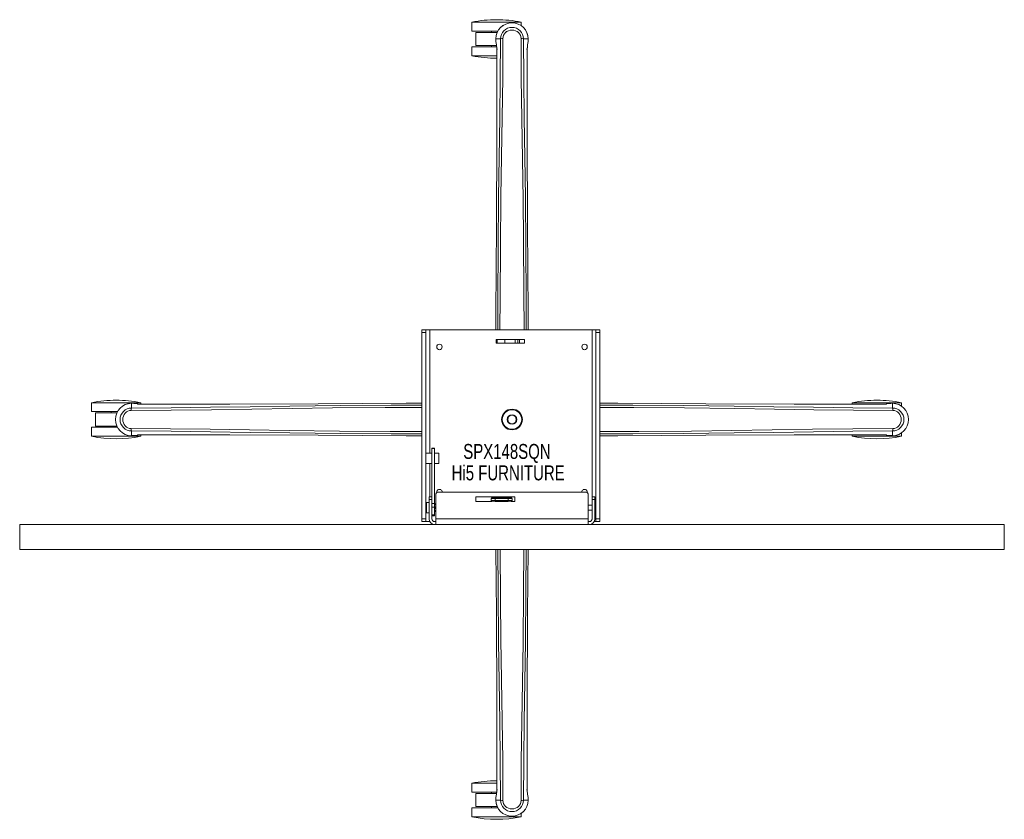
# Model space of a CAD drawing. Header units: inches. Extents: x 21.7 to 69.2, y 19.6 to 58.2.
import ezdxf

# ---------------------------------------------------------------- set-up
doc = ezdxf.new("R2010")
doc.units = ezdxf.units.IN
doc.header["$MEASUREMENT"] = 0
doc.linetypes.add('SLD-Solid', pattern=[0])
doc.layers.add('HI5-SYMBOLTEXT', color=5, linetype='SLD-Solid')
doc.styles.add('SLDTEXTSTYLE0', font='TXT', dxfattribs={"width": 0.75})

# ---------------------------------------------------------------- blocks, each defined once
blk = doc.blocks.new('SW_NOTE_0')
at = {"layer": 'HI5-SYMBOLTEXT', "color": 0, "char_height": 0.72, "attachment_point": 1, "style": 'SLDTEXTSTYLE0'}
for s, insert in [('SPX148SQN', (0, 0.928)), ('Hi5 FURNITURE', (-0.563, -0.107))]:
    blk.add_mtext(s, dxfattribs=dict(at, insert=insert))

msp = doc.modelspace()

# ---------------------------------------------------------------- linework, layer by layer
at = {"color": 7, "linetype": 'SLD-Solid', "lineweight": 15}
for p, q in [((43.488, 58.047), (43.488, 57.614)), ((45.863, 58.047), (43.488, 58.047)), ((45.863, 57.879), (45.863, 58.047)), ((44.738, 57.614), (43.488, 57.614)), ((43.676, 57.551), (43.676, 56.921)), ((43.676, 57.551), (44.707, 57.551)), ((44.426, 57.614), (44.426, 57.551)), ((44.641, 57.241), (44.642, 57.163)), ((44.645, 57.241), (44.641, 57.241)), ((44.642, 57.241), (44.643, 57.162)), ((44.642, 57.163), (44.642, 57.163)), ((44.643, 57.116), (44.643, 57.111)), ((44.698, 57.241), (44.645, 57.241)), ((44.721, 57.241), (44.698, 57.241)), ((44.867, 57.241), (44.721, 57.241)), ((44.867, 57.241), (44.867, 57.241)), ((45.975, 57.241), (45.975, 57.241)), ((45.975, 57.241), (46.143, 57.24)), ((46.143, 57.24), (46.196, 57.241)), ((46.2, 57.241), (46.196, 57.241)), ((46.198, 57.162), (46.199, 57.241)), ((46.199, 57.116), (46.199, 57.111)), ((46.2, 57.241), (46.2, 57.163)), ((46.2, 57.163), (46.2, 57.163)), ((43.488, 56.859), (43.488, 56.426)), ((44.68, 56.859), (43.488, 56.859)), ((44.675, 56.921), (43.676, 56.921)), ((44.426, 56.921), (44.426, 56.859)), ((44.673, 56.939), (44.67, 56.957)), ((44.685, 56.135), (44.685, 56.743)), ((46.157, 56.743), (46.157, 56.169)), ((44.687, 56.426), (43.488, 56.426)), ((41.071, 43.212), (41.271, 43.212)), ((41.071, 43.082), (41.071, 43.212)), ((41.071, 43.082), (41.271, 43.082)), ((41.071, 34.092), (41.071, 43.082)), ((41.271, 43.212), (41.271, 43.082)), ((41.451, 43.212), (41.271, 43.212)), ((41.271, 43.082), (41.271, 34.092)), ((41.451, 37.262), (41.451, 43.212)), ((49.281, 43.212), (41.451, 43.212)), ((44.651, 42.572), (44.651, 42.752)), ((44.651, 42.752), (44.711, 42.752)), ((44.711, 42.752), (44.711, 42.572)), ((44.711, 42.752), (45.071, 42.752)), ((45.071, 42.572), (45.071, 42.752)), ((45.071, 42.752), (45.082, 42.752)), ((45.082, 42.572), (45.082, 42.752)), ((45.082, 42.752), (45.58, 42.752)), ((45.58, 42.572), (45.58, 42.752)), ((45.58, 42.752), (45.706, 42.752)), ((45.706, 42.752), (45.706, 42.572)), ((45.706, 42.752), (45.776, 42.752)), ((45.776, 42.572), (45.776, 42.752)), ((45.776, 42.752), (46.026, 42.752)), ((46.026, 42.572), (46.026, 42.752)), ((49.461, 43.212), (49.281, 43.212)), ((49.281, 34.762), (49.281, 43.212)), ((49.461, 43.082), (49.461, 43.212)), ((49.661, 43.212), (49.461, 43.212)), ((49.661, 43.082), (49.461, 43.082)), ((49.461, 34.092), (49.461, 43.082)), ((49.661, 43.212), (49.661, 43.082)), ((49.661, 34.092), (49.661, 43.082)), ((44.711, 42.572), (44.651, 42.572)), ((44.711, 42.572), (45.071, 42.572)), ((45.071, 42.572), (45.082, 42.572)), ((45.58, 42.572), (45.082, 42.572)), ((45.706, 42.572), (45.58, 42.572)), ((45.706, 42.572), (45.776, 42.572)), ((46.026, 42.572), (45.776, 42.572)), ((25.139, 39.698), (25.139, 39.265)), ((27.514, 39.698), (25.139, 39.698)), ((27.067, 39.667), (27.145, 39.666)), ((27.067, 39.667), (27.067, 39.663)), ((27.067, 39.61), (27.067, 39.663)), ((27.067, 39.441), (27.067, 39.61)), ((27.067, 39.441), (27.067, 39.441)), ((27.145, 39.666), (27.145, 39.666)), ((27.192, 39.665), (27.197, 39.665)), ((27.514, 39.625), (27.514, 39.698)), ((61.837, 39.698), (61.837, 39.623)), ((64.212, 39.698), (61.837, 39.698)), ((63.472, 39.634), (63.49, 39.638)), ((63.649, 39.665), (63.645, 39.665)), ((63.697, 39.666), (63.691, 39.666)), ((63.774, 39.667), (63.696, 39.666)), ((63.696, 39.666), (63.696, 39.666)), ((63.774, 39.663), (63.774, 39.667)), ((63.775, 39.666), (63.774, 39.666)), ((63.774, 39.61), (63.774, 39.663)), ((63.774, 39.587), (63.774, 39.61)), ((63.774, 39.441), (63.774, 39.587)), ((63.774, 39.441), (63.774, 39.441)), ((64.212, 39.53), (64.212, 39.698)), ((26.389, 39.265), (25.139, 39.265)), ((25.327, 39.202), (25.327, 38.572)), ((25.327, 39.202), (26.358, 39.202)), ((26.077, 39.265), (26.077, 39.202)), ((25.139, 38.51), (25.139, 38.077)), ((26.389, 38.51), (25.139, 38.51)), ((26.358, 38.572), (25.327, 38.572)), ((26.077, 38.572), (26.077, 38.51)), ((27.514, 38.077), (25.139, 38.077)), ((27.067, 38.333), (27.067, 38.188)), ((27.067, 38.333), (27.067, 38.333)), ((27.067, 38.188), (27.067, 38.165)), ((27.067, 38.165), (27.067, 38.112)), ((27.067, 38.112), (27.067, 38.108)), ((27.067, 38.109), (27.067, 38.109)), ((27.067, 38.108), (27.145, 38.108)), ((27.145, 38.108), (27.15, 38.108)), ((27.145, 38.108), (27.145, 38.108)), ((27.192, 38.109), (27.197, 38.109)), ((27.369, 38.14), (27.351, 38.137)), ((27.514, 38.077), (27.514, 38.149)), ((61.837, 38.151), (61.837, 38.077)), ((64.212, 38.077), (61.837, 38.077)), ((63.649, 38.109), (63.645, 38.109)), ((63.774, 38.108), (63.696, 38.108)), ((63.696, 38.108), (63.696, 38.108)), ((63.774, 38.333), (63.774, 38.333)), ((63.774, 38.333), (63.774, 38.165)), ((63.774, 38.165), (63.774, 38.112)), ((63.774, 38.108), (63.774, 38.112)), ((64.212, 38.077), (64.212, 38.245)), ((41.271, 37.262), (41.451, 37.262)), ((41.451, 37.262), (41.556, 37.262)), ((41.676, 37.513), (41.556, 37.513)), ((41.556, 37.482), (41.556, 37.513)), ((41.676, 37.482), (41.556, 37.482)), ((41.556, 37.482), (41.556, 35.157)), ((41.676, 37.482), (41.676, 37.513)), ((41.676, 34.833), (41.676, 37.482)), ((41.676, 37.262), (41.891, 37.262)), ((41.891, 37.262), (41.891, 36.762)), ((41.451, 36.762), (41.271, 36.762)), ((41.556, 36.762), (41.451, 36.762)), ((41.451, 35.157), (41.451, 36.762)), ((41.891, 36.762), (41.676, 36.762)), ((41.421, 35.157), (41.556, 35.157)), ((41.421, 35.032), (41.421, 35.157)), ((41.556, 35.157), (41.556, 35.032)), ((41.741, 35.262), (41.741, 34.097)), ((48.976, 35.387), (41.866, 35.387)), ((43.681, 35.155), (45.561, 35.155)), ((43.681, 34.939), (43.681, 35.155)), ((45.561, 35.155), (45.561, 34.939)), ((49.101, 34.097), (49.101, 35.262)), ((49.286, 35.157), (49.421, 35.157)), ((49.286, 35.032), (49.286, 35.157)), ((49.421, 35.157), (49.421, 35.032)), ((41.303, 34.762), (41.271, 34.762)), ((41.421, 34.887), (41.303, 34.887)), ((41.303, 34.637), (41.303, 34.887)), ((41.421, 34.097), (41.421, 35.032)), ((41.421, 35.032), (41.556, 35.032)), ((41.556, 35.032), (41.556, 34.097)), ((41.556, 34.833), (41.676, 34.833)), ((41.676, 34.664), (41.676, 34.833)), ((41.686, 34.822), (41.676, 34.807)), ((41.686, 34.822), (41.706, 34.822)), ((41.706, 34.822), (41.741, 34.822)), ((44.454, 34.939), (43.681, 34.939)), ((44.601, 35.082), (44.421, 35.082)), ((44.421, 34.982), (44.421, 35.082)), ((44.601, 34.982), (44.421, 34.982)), ((44.421, 34.982), (44.421, 34.939)), ((44.461, 35.122), (44.601, 35.122)), ((44.461, 34.942), (44.601, 34.942)), ((44.461, 34.942), (44.461, 34.939)), ((44.601, 35.082), (44.601, 35.122)), ((44.601, 35.122), (45.241, 35.122)), ((44.601, 34.982), (44.601, 35.082)), ((45.241, 35.082), (44.601, 35.082)), ((44.601, 34.942), (44.601, 34.982)), ((45.241, 34.982), (44.601, 34.982)), ((44.601, 34.942), (45.241, 34.942)), ((45.234, 34.939), (44.607, 34.939)), ((45.241, 35.082), (45.241, 35.122)), ((45.241, 35.122), (45.381, 35.122)), ((45.421, 35.082), (45.241, 35.082)), ((45.241, 34.982), (45.241, 35.082)), ((45.241, 34.942), (45.241, 34.982)), ((45.421, 34.982), (45.241, 34.982)), ((45.241, 34.942), (45.381, 34.942)), ((45.381, 34.939), (45.381, 34.942)), ((45.561, 34.939), (45.387, 34.939)), ((45.421, 35.082), (45.421, 34.982)), ((45.421, 34.982), (45.421, 34.939)), ((49.286, 34.762), (49.101, 34.762)), ((49.286, 35.032), (49.286, 34.097)), ((49.421, 35.032), (49.286, 35.032)), ((49.421, 35.032), (49.421, 34.097)), ((49.461, 34.762), (49.421, 34.762)), ((41.271, 34.512), (41.303, 34.512)), ((41.303, 34.387), (41.303, 34.637)), ((41.303, 34.387), (41.421, 34.387)), ((41.556, 34.664), (41.676, 34.664)), ((41.676, 34.285), (41.556, 34.285)), ((41.556, 34.245), (41.676, 34.245)), ((41.676, 34.285), (41.676, 34.664)), ((41.676, 34.467), (41.686, 34.452)), ((41.676, 34.245), (41.676, 34.285)), ((41.706, 34.452), (41.686, 34.452)), ((41.741, 34.637), (41.706, 34.637)), ((41.741, 34.452), (41.706, 34.452)), ((49.101, 34.512), (49.286, 34.512)), ((49.281, 34.061), (49.281, 34.512)), ((49.421, 34.512), (49.461, 34.512)), ((21.671, 33.827), (69.171, 33.827)), ((21.671, 32.624), (21.671, 33.827)), ((41.071, 34.092), (41.271, 34.092)), ((41.071, 33.962), (41.071, 34.092)), ((41.271, 33.962), (41.071, 33.962)), ((41.271, 34.092), (41.271, 33.962)), ((41.271, 33.962), (41.451, 33.962)), ((41.451, 33.962), (41.451, 33.974)), ((41.451, 33.962), (41.457, 33.962)), ((41.691, 33.962), (41.741, 33.962)), ((41.741, 34.097), (49.101, 34.097)), ((41.741, 33.827), (41.741, 34.097)), ((49.101, 34.097), (49.101, 33.827)), ((49.151, 33.962), (49.101, 33.962)), ((49.385, 33.962), (49.461, 33.962)), ((49.461, 33.962), (49.461, 34.092)), ((49.461, 34.092), (49.661, 34.092)), ((49.661, 33.962), (49.461, 33.962)), ((49.661, 34.092), (49.661, 33.962)), ((69.171, 32.624), (69.171, 33.827)), ((21.671, 32.624), (69.171, 32.624)), ((44.685, 21.032), (44.685, 21.606)), ((46.157, 21.639), (46.157, 21.032)), ((43.488, 21.349), (43.488, 20.916)), ((44.687, 21.349), (43.488, 21.349)), ((44.681, 20.916), (43.488, 20.916)), ((44.426, 20.916), (44.426, 20.853)), ((43.676, 20.853), (43.676, 20.223)), ((43.676, 20.853), (44.678, 20.853)), ((44.641, 20.534), (44.642, 20.612)), ((44.641, 20.534), (44.645, 20.534)), ((44.642, 20.612), (44.642, 20.612)), ((44.643, 20.659), (44.643, 20.663)), ((44.643, 20.612), (44.643, 20.535)), ((44.698, 20.534), (44.645, 20.534)), ((44.867, 20.534), (44.698, 20.534)), ((44.867, 20.533), (44.867, 20.534)), ((45.975, 20.534), (46.12, 20.534)), ((45.975, 20.534), (45.975, 20.534)), ((46.12, 20.534), (46.143, 20.534)), ((46.143, 20.534), (46.196, 20.534)), ((46.168, 20.835), (46.171, 20.818)), ((46.196, 20.534), (46.2, 20.534)), ((46.199, 20.659), (46.199, 20.663)), ((46.199, 20.533), (46.199, 20.613)), ((46.2, 20.612), (46.2, 20.612)), ((46.2, 20.534), (46.2, 20.612)), ((43.488, 20.161), (43.488, 19.728)), ((44.738, 20.161), (43.488, 20.161)), ((44.707, 20.223), (43.676, 20.223)), ((44.426, 20.223), (44.426, 20.161)), ((45.863, 19.728), (43.488, 19.728)), ((45.863, 19.728), (45.863, 19.896))]:
    msp.add_line(p, q, dxfattribs=at)
at = {"color": 7, "linetype": 'SLD-Solid', "lineweight": 15, "flags": 128}
for points in [[(45.858, 57.258), (45.851, 57.338), (45.827, 57.415), (45.786, 57.485), (45.73, 57.546), (45.663, 57.596), (45.587, 57.632), (45.505, 57.655), (45.421, 57.662), (45.336, 57.655), (45.254, 57.632), (45.178, 57.596), (45.111, 57.546), (45.056, 57.485), (45.015, 57.415), (44.99, 57.338), (44.984, 57.258)], [(44.641, 57.241), (44.641, 57.241), (44.642, 57.241), (44.642, 57.241)], [(44.642, 57.163), (44.641, 57.163), (44.642, 57.163)], [(44.643, 57.116), (44.655, 57.027), (44.67, 56.957)], [(44.643, 57.111), (44.656, 57.02), (44.671, 56.954)], [(44.732, 43.212), (44.734, 44.724), (44.748, 47.164), (44.774, 49.602), (44.802, 51.516), (44.831, 53.427), (44.857, 55.336), (44.867, 57.241)], [(44.841, 43.212), (44.844, 44.769), (44.859, 47.204), (44.887, 49.636), (44.917, 51.545), (44.948, 53.453), (44.975, 55.357), (44.984, 57.258)], [(45.858, 57.258), (45.867, 55.322), (45.894, 53.383), (45.927, 51.441), (45.956, 49.497), (45.979, 47.551), (45.997, 45.001), (46.001, 43.212)], [(46.11, 43.212), (46.107, 44.724), (46.093, 47.164), (46.067, 49.602), (46.04, 51.516), (46.01, 53.427), (45.985, 55.336), (45.975, 57.241)], [(46.169, 56.946), (46.185, 57.02), (46.199, 57.111)], [(46.199, 57.116), (46.186, 57.027), (46.171, 56.957)], [(46.2, 57.241), (46.201, 57.241), (46.2, 57.241)], [(44.67, 56.957), (44.671, 56.951), (44.672, 56.946)], [(44.673, 56.939), (44.68, 56.87), (44.681, 56.842)], [(44.685, 56.743), (44.684, 56.743), (44.686, 56.743), (44.688, 56.742), (44.691, 56.742), (44.696, 56.742), (44.701, 56.742), (44.707, 56.742), (44.714, 56.742)], [(44.686, 56.743), (44.687, 56.465), (44.688, 56.225), (44.688, 56.135)], [(46.157, 56.743), (46.157, 56.743), (46.156, 56.743), (46.153, 56.742), (46.15, 56.742), (46.146, 56.742), (46.14, 56.742), (46.134, 56.742), (46.127, 56.742)], [(46.153, 56.169), (46.154, 56.412), (46.155, 56.743)], [(46.165, 56.912), (46.161, 56.859), (46.157, 56.743)], [(46.16, 56.842), (46.162, 56.87), (46.165, 56.912)], [(46.171, 56.957), (46.167, 56.936), (46.165, 56.912)], [(46.169, 56.946), (46.171, 56.951), (46.171, 56.957)], [(44.635, 43.212), (44.64, 43.995), (44.665, 48.245), (44.685, 52.494), (44.685, 56.135)], [(46.157, 56.169), (46.156, 52.494), (46.176, 48.245), (46.202, 43.995), (46.206, 43.212)], [(27.05, 39.324), (28.985, 39.334), (30.925, 39.361), (32.867, 39.393), (34.811, 39.423), (36.757, 39.446), (39.307, 39.463), (41.071, 39.467)], [(27.067, 39.667), (27.067, 39.667), (27.067, 39.667)], [(41.071, 39.576), (39.584, 39.574), (37.144, 39.56), (34.706, 39.534), (32.792, 39.506), (30.88, 39.476), (28.972, 39.451), (27.067, 39.441)], [(27.192, 39.665), (27.28, 39.653), (27.351, 39.638)], [(27.362, 39.636), (27.288, 39.652), (27.197, 39.665)], [(27.351, 39.638), (27.372, 39.634), (27.395, 39.632)], [(27.362, 39.636), (27.357, 39.637), (27.351, 39.638)], [(27.466, 39.627), (27.438, 39.628), (27.395, 39.632)], [(27.395, 39.632), (27.449, 39.627), (27.565, 39.623)], [(27.565, 39.623), (28.139, 39.623), (31.814, 39.623), (36.063, 39.642), (40.313, 39.668), (41.071, 39.673)], [(27.565, 39.623), (27.565, 39.624), (27.565, 39.623)], [(49.661, 39.674), (50.529, 39.668), (54.778, 39.642), (59.028, 39.623), (62.669, 39.623), (63.276, 39.623)], [(49.661, 39.576), (51.257, 39.574), (53.698, 39.56), (56.136, 39.534), (58.049, 39.506), (59.961, 39.476), (61.869, 39.451), (63.774, 39.441)], [(49.661, 39.467), (51.302, 39.464), (53.737, 39.449), (56.17, 39.421), (58.079, 39.391), (59.986, 39.36), (61.89, 39.333), (63.792, 39.324)], [(63.276, 39.623), (63.276, 39.624), (63.276, 39.623)], [(63.472, 39.634), (63.404, 39.628), (63.376, 39.627)], [(63.49, 39.638), (63.485, 39.637), (63.479, 39.636)], [(63.645, 39.665), (63.553, 39.652), (63.487, 39.637)], [(63.649, 39.665), (63.561, 39.653), (63.49, 39.638)], [(63.696, 39.666), (63.696, 39.667), (63.696, 39.666)], [(63.774, 39.667), (63.774, 39.667), (63.774, 39.666), (63.774, 39.666)], [(27.05, 39.324), (26.97, 39.318), (26.893, 39.293), (26.823, 39.252), (26.762, 39.197), (26.712, 39.13), (26.675, 39.054), (26.653, 38.972), (26.646, 38.887), (26.653, 38.802), (26.675, 38.721), (26.712, 38.645), (26.762, 38.578), (26.823, 38.522), (26.893, 38.481), (26.97, 38.457), (27.05, 38.45)], [(63.792, 38.45), (63.871, 38.457), (63.948, 38.481), (64.019, 38.522), (64.08, 38.578), (64.129, 38.645), (64.166, 38.721), (64.188, 38.803), (64.196, 38.887), (64.188, 38.972), (64.166, 39.054), (64.129, 39.13), (64.08, 39.197), (64.019, 39.252), (63.948, 39.293), (63.871, 39.318), (63.792, 39.324)], [(41.071, 38.307), (39.539, 38.31), (37.104, 38.326), (34.672, 38.354), (32.763, 38.383), (30.855, 38.415), (28.951, 38.441), (27.05, 38.45)], [(41.071, 38.198), (39.584, 38.201), (37.144, 38.215), (34.706, 38.241), (32.792, 38.268), (30.881, 38.298), (28.972, 38.323), (27.067, 38.333)], [(27.067, 38.108), (27.067, 38.107), (27.067, 38.108), (27.067, 38.109)], [(27.145, 38.108), (27.145, 38.108), (27.145, 38.108)], [(27.192, 38.109), (27.28, 38.122), (27.351, 38.137)], [(27.197, 38.109), (27.288, 38.123), (27.354, 38.137)], [(27.351, 38.137), (27.357, 38.137), (27.362, 38.139)], [(27.369, 38.14), (27.437, 38.146), (27.466, 38.148)], [(41.071, 38.102), (40.313, 38.106), (36.063, 38.132), (31.814, 38.152), (28.173, 38.151), (27.565, 38.151)], [(27.565, 38.151), (27.565, 38.151), (27.565, 38.151)], [(63.792, 38.45), (61.856, 38.441), (59.917, 38.414), (57.975, 38.381), (56.031, 38.352), (54.085, 38.329), (51.534, 38.311), (49.661, 38.307)], [(49.661, 38.198), (51.257, 38.201), (53.698, 38.215), (56.136, 38.241), (58.049, 38.268), (59.961, 38.298), (61.869, 38.323), (63.774, 38.333)], [(63.276, 38.151), (62.702, 38.151), (59.028, 38.152), (54.778, 38.132), (50.529, 38.106), (49.661, 38.101)], [(63.446, 38.143), (63.392, 38.147), (63.276, 38.151)], [(63.276, 38.151), (63.276, 38.151), (63.276, 38.151)], [(63.376, 38.148), (63.403, 38.146), (63.446, 38.143)], [(63.49, 38.137), (63.47, 38.14), (63.446, 38.143)], [(63.479, 38.139), (63.485, 38.137), (63.49, 38.137)], [(63.479, 38.139), (63.553, 38.123), (63.645, 38.109)], [(63.649, 38.109), (63.561, 38.122), (63.49, 38.137)], [(63.774, 38.108), (63.774, 38.107), (63.774, 38.108)], [(44.685, 21.606), (44.685, 25.28), (44.665, 29.53), (44.647, 32.624)], [(44.737, 32.624), (44.748, 30.61), (44.774, 28.172), (44.802, 26.258), (44.831, 24.347), (44.857, 22.438), (44.867, 20.534)], [(44.984, 20.516), (44.974, 22.452), (44.947, 24.391), (44.915, 26.333), (44.885, 28.277), (44.862, 30.223), (44.846, 32.624)], [(45.995, 32.624), (45.982, 30.571), (45.954, 28.138), (45.925, 26.229), (45.893, 24.322), (45.867, 22.417), (45.858, 20.516)], [(46.105, 32.624), (46.093, 30.61), (46.067, 28.172), (46.04, 26.258), (46.01, 24.347), (45.985, 22.439), (45.975, 20.534)], [(46.195, 32.624), (46.176, 29.53), (46.156, 25.28), (46.157, 21.639)], [(44.688, 21.606), (44.687, 21.363), (44.686, 21.032)], [(46.155, 21.032), (46.154, 21.31), (46.153, 21.549), (46.153, 21.64)], [(44.676, 20.862), (44.681, 20.916), (44.685, 21.032)], [(44.681, 20.932), (44.68, 20.905), (44.676, 20.862)], [(44.685, 21.032), (44.684, 21.032), (44.686, 21.032), (44.688, 21.032), (44.691, 21.032), (44.696, 21.032), (44.701, 21.032), (44.707, 21.032), (44.714, 21.032)], [(46.157, 21.032), (46.157, 21.032), (46.156, 21.032), (46.153, 21.032), (46.15, 21.032), (46.146, 21.032), (46.14, 21.032), (46.134, 21.032), (46.127, 21.032)], [(46.168, 20.835), (46.162, 20.904), (46.16, 20.932)], [(44.641, 20.534), (44.641, 20.534), (44.641, 20.534)], [(44.672, 20.829), (44.656, 20.755), (44.643, 20.663)], [(44.643, 20.659), (44.655, 20.747), (44.67, 20.818)], [(44.67, 20.818), (44.674, 20.838), (44.676, 20.862)], [(44.672, 20.829), (44.671, 20.823), (44.67, 20.818)], [(44.984, 20.516), (44.99, 20.437), (45.015, 20.36), (45.056, 20.289), (45.111, 20.228), (45.178, 20.178), (45.254, 20.142), (45.336, 20.12), (45.421, 20.112), (45.505, 20.12), (45.587, 20.142), (45.663, 20.178), (45.73, 20.228), (45.786, 20.289), (45.827, 20.36), (45.851, 20.437), (45.858, 20.516)], [(46.171, 20.818), (46.171, 20.823), (46.169, 20.829)], [(46.199, 20.663), (46.185, 20.755), (46.171, 20.821)], [(46.199, 20.659), (46.186, 20.747), (46.171, 20.818)], [(46.2, 20.534), (46.201, 20.534), (46.2, 20.534), (46.199, 20.534)], [(46.2, 20.612), (46.2, 20.612), (46.2, 20.612)]]:
    msp.add_lwpolyline(points, dxfattribs=at)
at = {"color": 7, "linetype": 'SLD-Solid', "lineweight": 15}
for centre, radius in [((41.921, 42.387), 0.133), ((48.921, 42.387), 0.133), ((45.421, 38.887), 0.5), ((45.421, 38.887), 0.47), ((45.421, 38.887), 0.229), ((45.421, 38.887), 0.208)]:
    msp.add_circle(centre, radius, dxfattribs=at)
for centre, radius, start, end in [((44.676, 52.136), 6.029, 90, 101.3601), ((45.421, 57.236), 0.78, 0, 179.6863), ((45.421, 57.236), 0.78, 0.3208, 179.6784), ((44.676, 52.136), 6.029, 78.6399, 90), ((45.421, 57.24), 0.554, 0.0503, 179.9569), ((45.421, 57.236), 0.437, 120.2172, 132.2505), ((45.076, 57.15), 0.435, 178.3314, 185.6184), ((45.466, 57.158), 0.824, 179.6546, 182.9139), ((44.982, 56.87), 0.389, 89.6811, 107.1656), ((45.865, 56.9), 0.358, 72.1165, 91.0935), ((45.395, 57.157), 0.805, 357.046, 0.3853), ((43.36, 56.766), 1.325, 359.0044, 7.506), ((44.676, 62.336), 6.029, 258.6399, 270.114), ((26.327, 33.787), 6.029, 90, 101.3601), ((27.072, 38.887), 0.78, 90, 269.6863), ((27.072, 38.887), 0.78, 90.3208, 269.6784), ((26.327, 33.787), 6.029, 78.6399, 90), ((27.067, 38.887), 0.554, 90.0503, 269.9569), ((27.408, 39.331), 0.358, 162.1164, 181.0936), ((27.151, 38.862), 0.805, 87.046, 90.3853), ((63.025, 33.787), 6.029, 90, 101.3601), ((63.025, 33.787), 6.029, 78.6399, 90), ((63.299, 40.948), 1.325, 269.0044, 277.506), ((63.691, 38.842), 0.824, 89.6542, 92.9144), ((63.77, 38.887), 0.78, 270, 89.6863), ((63.77, 38.887), 0.78, 270.3208, 89.6784), ((63.403, 39.326), 0.389, 359.6803, 17.1665), ((63.774, 38.887), 0.554, 270.0503, 89.9568), ((26.327, 43.987), 6.029, 258.6399, 281.3601), ((27.438, 38.448), 0.389, 179.6811, 197.1656), ((27.15, 38.933), 0.824, 269.6545, 272.9141), ((27.542, 36.826), 1.325, 89.0044, 97.506), ((63.025, 43.987), 6.029, 258.6399, 281.3601), ((63.691, 38.913), 0.804, 267.0458, 270.3856), ((63.433, 38.443), 0.358, 342.1165, 1.0935), ((41.866, 35.262), 0.125, 90, 180), ((41.921, 35.387), 0.133, 0, 190.9104), ((48.921, 35.387), 0.133, 349.0896, 180), ((48.976, 35.262), 0.125, 0, 90), ((41.913, 34.73), 0.226, 155.8743, 204.1257), ((44.461, 35.082), 0.04, 90, 180), ((44.461, 34.982), 0.04, 180, 270), ((45.381, 35.082), 0.04, 0, 90), ((45.381, 34.982), 0.04, 270, 0), ((41.913, 34.545), 0.226, 155.8743, 204.1257), ((41.691, 34.097), 0.27, 180, 270), ((41.691, 34.097), 0.135, 180, 270), ((49.151, 34.097), 0.27, 270, 0), ((49.151, 34.097), 0.135, 270, 0), ((44.676, 15.438), 6.029, 90, 101.3601), ((47.482, 21.009), 1.325, 179.0046, 187.5058), ((45.421, 20.538), 0.78, 180, 359.6863), ((45.421, 20.538), 0.78, 180.3208, 359.6784), ((45.446, 20.617), 0.805, 177.046, 180.3853), ((44.977, 20.875), 0.358, 252.1164, 271.0936), ((45.421, 20.534), 0.554, 180.0502, 359.9569), ((45.86, 20.905), 0.389, 269.6811, 287.1656), ((45.765, 20.624), 0.435, 358.3318, 5.618), ((45.375, 20.617), 0.825, 359.6551, 2.9132), ((44.676, 25.638), 6.029, 258.6399, 281.3601)]:
    msp.add_arc(centre, radius, start, end, dxfattribs=at)

# ---------------------------------------------------------------- block references
at = {"layer": 'HI5-SYMBOLTEXT', "color": 5}
msp.add_blockref('SW_NOTE_0', (43.07, 36.78), dxfattribs=at)

doc.saveas('drawing.dxf')
